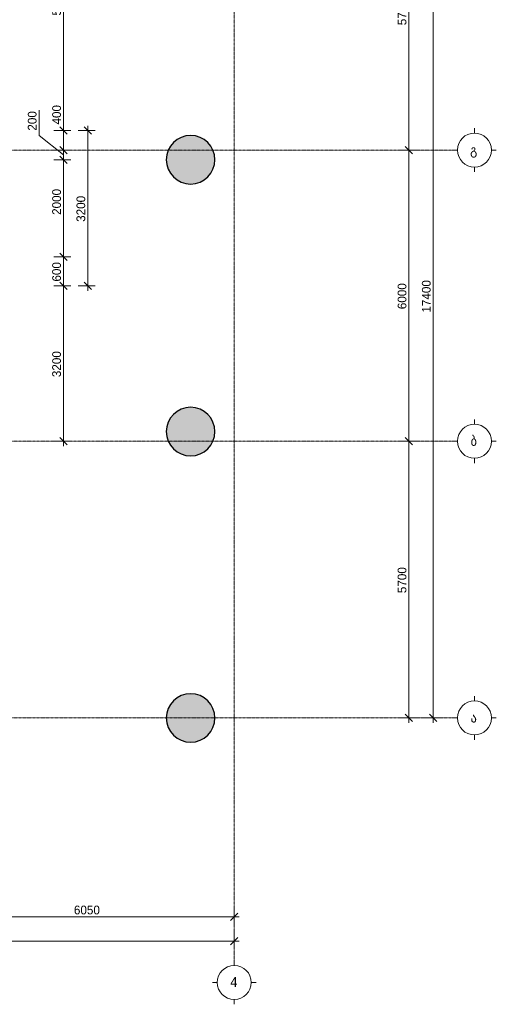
# Model space of a CAD drawing. Header units: millimetres. Extents: x -21500 to 4800, y -5900 to 28863.
# Tile 2 of 3: x -5021 to 4800, y -5900 to 14386. Entities that reach past the tile are written whole.
import ezdxf

# ---------------------------------------------------------------- set-up
doc = ezdxf.new("R2010")
doc.units = ezdxf.units.MM
doc.linetypes.add('StructuralPlan-B01$0$Grid Line', pattern=[22.225, 12.7, -3.175, 3.175, -3.175])
for name, color, linetype, lineweight in [('S - HATCH', 252, 'Continuous', 5), ('StructuralPlan-B01$0$A-010-D_DIM', 7, 'Continuous', 5), ('StructuralPlan-B01$0$A-010-D_DIM-100', 7, 'Continuous', 5), ('StructuralPlan-B01$0$S-280-M_COLUMN', 7, 'Continuous', 30), ('StructuralPlan-B01$0$S-280-M_COLUMN main', 7, 'Continuous', 30), ('StructuralPlan-B01$0$Z-030-M_GRID', 7, 'Continuous', 5), ('StructuralPlan-B01$0$Z-033_T_GRIDREF', 7, 'Continuous', 5)]:
    doc.layers.add(name, color=color, linetype=linetype, lineweight=lineweight)
doc.styles.add('StructuralPlan-B01$0$Cubicon', font='Cubicon.ttf', dxfattribs={"height": 200})
doc.styles.add('StructuralPlan-B01$0$Cubicon_1', font='Cubicon.ttf', dxfattribs={"height": 200})
doc.styles.add('StructuralPlan-B01$0$Cubicon_2', font='Cubicon.ttf', dxfattribs={"height": 180})
doc.dimstyles.new('StructuralPlan-B01$0$CUB_DIM_1_8', dxfattribs={"dimscale": 304.8, "dimtxt": 181.601257, "dimasz": 0.492126, "dimexe": 0.492126, "dimexo": 0.0625, "dimgap": 0, "dimtad": 1, "dimdec": 0, "dimzin": 0, "dimdsep": 46, "dimtxsty": 'StructuralPlan-B01$0$Cubicon_2', "dimblk1": 'StructuralPlan-B01$0$_Oblique', "dimblk2": 'StructuralPlan-B01$0$_Oblique', "dimsah": 1, "dimcen": 0.09, "dimdle": 0.328084, "dimazin": 0, "dimtfac": 1, "dimtdec": 4, "dimtix": 1, "dimtmove": 0, "dimatfit": 3, "dimfxl": 0.656168, "dimfxlon": 1, "dimtvp": 1, "dimtolj": 1, "dimtzin": 0, "dimarcsym": 2})
doc.dimstyles.new('StructuralPlan-B01$0$CUB_DIM_1_8_1', dxfattribs={"dimscale": 304.8, "dimtxt": 181.601257, "dimasz": 0.492126, "dimexe": 0.492126, "dimexo": 0.0625, "dimgap": 0, "dimtad": 1, "dimdec": 0, "dimzin": 0, "dimdsep": 46, "dimtxsty": 'StructuralPlan-B01$0$Cubicon_2', "dimblk1": 'StructuralPlan-B01$0$_Oblique', "dimblk2": 'StructuralPlan-B01$0$_Oblique', "dimsah": 1, "dimcen": 0.09, "dimdle": 0.328084, "dimazin": 0, "dimtfac": 1, "dimtdec": 4, "dimtix": 1, "dimtmove": 2, "dimatfit": 3, "dimfxl": 0.656168, "dimfxlon": 1, "dimtvp": 1, "dimtolj": 1, "dimtzin": 0, "dimarcsym": 2})
doc.dimstyles.new('StructuralPlan-B01$0$CUB_DIM_1_8_2', dxfattribs={"dimscale": 304.8, "dimtxt": 181.601257, "dimasz": 0.492126, "dimexe": 0.492126, "dimexo": 0.0625, "dimgap": 0, "dimtad": 1, "dimdec": 0, "dimzin": 0, "dimdsep": 46, "dimtxsty": 'StructuralPlan-B01$0$Cubicon_2', "dimblk1": 'StructuralPlan-B01$0$_Oblique', "dimblk2": 'StructuralPlan-B01$0$_Oblique', "dimsah": 1, "dimcen": 0.09, "dimdle": 0.328084, "dimazin": 0, "dimtfac": 1, "dimtdec": 4, "dimtix": 1, "dimtmove": 1, "dimatfit": 3, "dimfxl": 0.656168, "dimfxlon": 1, "dimtvp": 1, "dimtolj": 1, "dimtzin": 0, "dimarcsym": 2})

# ---------------------------------------------------------------- blocks, each defined once
blk = doc.blocks.new('StructuralPlan-B01$0$Grid - 00_CUB_ღერძის თავი-752507-B02')
at = {"layer": 'StructuralPlan-B01$0$Z-033_T_GRIDREF'}
for p, q in [((0, 3.5), (0, 4.5)), ((-3.5, 0), (-4.5, 0)), ((3.5, 0), (4.5, 0)), ((0, -3.5), (0, -4.5))]:
    blk.add_line(p, q, dxfattribs=at)
blk.add_circle((0, 0), 3.5, dxfattribs=at)
blk = doc.blocks.new('StructuralPlan-B01$0$DIMBLOCK1-B02')
at = {"layer": 'StructuralPlan-B01$0$A-010-D_DIM-100', "transparency": 16777216}
for p, q in [((3500, 17400), (3425, 17475)), ((3500, -100), (3500, 17500)), ((3500, 17400), (3300, 17400)), ((3500, 17400), (3575, 17325)), ((3500, 17400), (3650, 17400)), ((3500, 0), (3425, 75)), ((3500, 0), (3300, 0)), ((3500, 0), (3575, -75)), ((3500, 0), (3650, 0))]:
    blk.add_line(p, q, dxfattribs=at)
at = {"layer": 'StructuralPlan-B01$0$A-010-D_DIM-100', "color": 0, "transparency": 16777216, "insert": (3267, 8351), "char_height": 180, "width": 838.16, "attachment_point": 1, "rotation": 90, "line_spacing_factor": 0.931288, "style": 'StructuralPlan-B01$0$Cubicon_2'}
blk.add_mtext('17400', dxfattribs=at)
blk = doc.blocks.new('StructuralPlan-B01$0$_Oblique')
at = {"color": 0, "linetype": 'ByBlock', "lineweight": -2}
blk.add_line((-0.5, -0.5), (0.5, 0.5), dxfattribs=at)
blk = doc.blocks.new('StructuralPlan-B01$0$DIMBLOCK2-B02')
at = {"layer": 'StructuralPlan-B01$0$A-010-D_DIM-100', "transparency": 16777216}
for p, q in [((3000, 5700), (2800, 5700)), ((3000, 5700), (2925, 5775)), ((3000, -100), (3000, 5700)), ((3000, 5700), (3075, 5625)), ((3000, 5700), (3150, 5700)), ((3000, 0), (2925, 75)), ((3000, 0), (2800, 0)), ((3000, 0), (3075, -75)), ((3000, 0), (3150, 0))]:
    blk.add_line(p, q, dxfattribs=at)
at = {"layer": 'StructuralPlan-B01$0$A-010-D_DIM-100', "color": 0, "transparency": 16777216, "insert": (2767, 2571), "char_height": 180, "width": 670.53, "attachment_point": 1, "rotation": 90, "line_spacing_factor": 0.931288, "style": 'StructuralPlan-B01$0$Cubicon_2'}
blk.add_mtext('5700', dxfattribs=at)
blk = doc.blocks.new('StructuralPlan-B01$0$DIMBLOCK3-B02')
at = {"layer": 'StructuralPlan-B01$0$A-010-D_DIM-100', "transparency": 16777216}
for p, q in [((3000, 11700), (2925, 11775)), ((3000, 11700), (2800, 11700)), ((3000, 5700), (3000, 11700)), ((3000, 11700), (3075, 11625)), ((3000, 11700), (3150, 11700)), ((3000, 5700), (2800, 5700)), ((3000, 5700), (2925, 5775)), ((3000, 5700), (3075, 5625)), ((3000, 5700), (3150, 5700))]:
    blk.add_line(p, q, dxfattribs=at)
at = {"layer": 'StructuralPlan-B01$0$A-010-D_DIM-100', "color": 0, "transparency": 16777216, "insert": (2767, 8421), "char_height": 180, "width": 670.53, "attachment_point": 1, "rotation": 90, "line_spacing_factor": 0.931288, "style": 'StructuralPlan-B01$0$Cubicon_2'}
blk.add_mtext('6000', dxfattribs=at)
blk = doc.blocks.new('StructuralPlan-B01$0$DIMBLOCK4-B02')
at = {"layer": 'StructuralPlan-B01$0$A-010-D_DIM-100', "transparency": 16777216}
for p, q in [((3000, 17400), (2925, 17475)), ((3000, 11700), (3000, 17500)), ((3000, 17400), (2800, 17400)), ((3000, 17400), (3075, 17325)), ((3000, 17400), (3150, 17400)), ((3000, 11700), (2925, 11775)), ((3000, 11700), (2800, 11700)), ((3000, 11700), (3075, 11625)), ((3000, 11700), (3150, 11700))]:
    blk.add_line(p, q, dxfattribs=at)
at = {"layer": 'StructuralPlan-B01$0$A-010-D_DIM-100', "color": 0, "transparency": 16777216, "insert": (2767, 14271), "char_height": 180, "width": 670.53, "attachment_point": 1, "rotation": 90, "line_spacing_factor": 0.931288, "style": 'StructuralPlan-B01$0$Cubicon_2'}
blk.add_mtext('5700', dxfattribs=at)
blk = doc.blocks.new('StructuralPlan-B01$0$DIMBLOCK5-B02')
at = {"layer": 'StructuralPlan-B01$0$A-010-D_DIM-100', "transparency": 16777216}
for p, q in [((-16100, -4600), (-16100, -4400)), ((-600, -4600), (-600, -4400)), ((-16200, -4600), (-500, -4600)), ((-16100, -4600), (-16175, -4675)), ((-16100, -4600), (-16025, -4525)), ((-16100, -4600), (-16100, -4750)), ((-600, -4600), (-675, -4675)), ((-600, -4600), (-525, -4525)), ((-600, -4600), (-600, -4750))]:
    blk.add_line(p, q, dxfattribs=at)
at = {"layer": 'StructuralPlan-B01$0$A-010-D_DIM-100', "color": 0, "transparency": 16777216, "insert": (-8699, -4367), "char_height": 180, "width": 838.16, "attachment_point": 1, "line_spacing_factor": 0.931288, "style": 'StructuralPlan-B01$0$Cubicon_2'}
blk.add_mtext('15500', dxfattribs=at)
blk = doc.blocks.new('StructuralPlan-B01$0$DIMBLOCK8-B02')
at = {"layer": 'StructuralPlan-B01$0$A-010-D_DIM-100', "transparency": 16777216}
for p, q in [((-6650, -4100), (-6650, -3900)), ((-6650, -4100), (-6575, -4025)), ((-600, -4100), (-600, -3900)), ((-600, -4100), (-525, -4025)), ((-6650, -4100), (-6725, -4175)), ((-6650, -4100), (-500, -4100)), ((-6650, -4100), (-6650, -4250)), ((-600, -4100), (-675, -4175)), ((-600, -4100), (-600, -4250))]:
    blk.add_line(p, q, dxfattribs=at)
at = {"layer": 'StructuralPlan-B01$0$A-010-D_DIM-100', "color": 0, "transparency": 16777216, "insert": (-3904, -3867), "char_height": 180, "width": 670.53, "attachment_point": 1, "line_spacing_factor": 0.931288, "style": 'StructuralPlan-B01$0$Cubicon_2'}
blk.add_mtext('6050', dxfattribs=at)
blk = doc.blocks.new('StructuralPlan-B01$0$DIMBLOCK17-B02')
at = {"layer": 'StructuralPlan-B01$0$A-010-D_DIM-100', "transparency": 16777216}
for p, q in [((-4118, 8900), (-4193, 8975)), ((-4118, 8900), (-4318, 8900)), ((-4118, 5600), (-4118, 8900)), ((-4118, 8900), (-4043, 8825)), ((-4118, 8900), (-3968, 8900)), ((-4118, 5700), (-4318, 5700)), ((-4118, 5700), (-4193, 5775)), ((-4118, 5700), (-4043, 5625)), ((-4118, 5700), (-3968, 5700))]:
    blk.add_line(p, q, dxfattribs=at)
at = {"layer": 'StructuralPlan-B01$0$A-010-D_DIM-100', "color": 0, "transparency": 16777216, "insert": (-4351, 7021), "char_height": 180, "width": 670.53, "attachment_point": 1, "rotation": 90, "line_spacing_factor": 0.931288, "style": 'StructuralPlan-B01$0$Cubicon_2'}
blk.add_mtext('3200', dxfattribs=at)
blk = doc.blocks.new('StructuralPlan-B01$0$DIMBLOCK18-B02')
at = {"layer": 'StructuralPlan-B01$0$A-010-D_DIM-100', "transparency": 16777216}
for p, q in [((-4118, 9500), (-4193, 9575)), ((-4118, 9500), (-4318, 9500)), ((-4118, 8900), (-4118, 9500)), ((-4118, 9500), (-4043, 9425)), ((-4118, 9500), (-3968, 9500)), ((-4118, 8900), (-4193, 8975)), ((-4118, 8900), (-4318, 8900)), ((-4118, 8900), (-4043, 8825)), ((-4118, 8900), (-3968, 8900))]:
    blk.add_line(p, q, dxfattribs=at)
at = {"layer": 'StructuralPlan-B01$0$A-010-D_DIM-100', "color": 0, "transparency": 16777216, "insert": (-4351, 8990), "char_height": 180, "width": 502.9, "attachment_point": 1, "rotation": 90, "line_spacing_factor": 0.931288, "style": 'StructuralPlan-B01$0$Cubicon_2'}
blk.add_mtext('600', dxfattribs=at)
blk = doc.blocks.new('StructuralPlan-B01$0$DIMBLOCK19-B02')
at = {"layer": 'StructuralPlan-B01$0$A-010-D_DIM-100', "transparency": 16777216}
for p, q in [((-4118, 11500), (-4193, 11575)), ((-4118, 11500), (-4318, 11500)), ((-4118, 9500), (-4118, 11500)), ((-4118, 11500), (-4043, 11425)), ((-4118, 11500), (-3968, 11500)), ((-4118, 9500), (-4193, 9575)), ((-4118, 9500), (-4318, 9500)), ((-4118, 9500), (-4043, 9425)), ((-4118, 9500), (-3968, 9500))]:
    blk.add_line(p, q, dxfattribs=at)
at = {"layer": 'StructuralPlan-B01$0$A-010-D_DIM-100', "color": 0, "transparency": 16777216, "insert": (-4351, 10364), "char_height": 180, "width": 670.53, "attachment_point": 1, "rotation": 90, "line_spacing_factor": 0.931288, "style": 'StructuralPlan-B01$0$Cubicon_2'}
blk.add_mtext('2000', dxfattribs=at)
blk = doc.blocks.new('StructuralPlan-B01$0$DIMBLOCK20-B02')
at = {"layer": 'StructuralPlan-B01$0$A-010-D_DIM-100', "transparency": 16777216}
for p, q in [((-4621, 12519), (-4621, 12000)), ((-4621, 12000), (-4118, 11600)), ((-4118, 11700), (-4193, 11775)), ((-4118, 11700), (-4318, 11700)), ((-4118, 11500), (-4193, 11575)), ((-4118, 11500), (-4118, 11700)), ((-4118, 11700), (-4043, 11625)), ((-4118, 11700), (-3968, 11700)), ((-4118, 11500), (-4318, 11500)), ((-4118, 11500), (-4043, 11425)), ((-4118, 11500), (-3968, 11500))]:
    blk.add_line(p, q, dxfattribs=at)
at = {"layer": 'StructuralPlan-B01$0$A-010-D_DIM-100', "color": 0, "transparency": 16777216, "insert": (-4854, 12100), "char_height": 180, "width": 502.9, "attachment_point": 1, "rotation": 90, "line_spacing_factor": 0.931288, "style": 'StructuralPlan-B01$0$Cubicon_2'}
blk.add_mtext('200', dxfattribs=at)
blk = doc.blocks.new('StructuralPlan-B01$0$DIMBLOCK21-B02')
at = {"layer": 'StructuralPlan-B01$0$A-010-D_DIM-100', "transparency": 16777216}
for p, q in [((-4118, 12646), (-4118, 12126)), ((-4118, 12100), (-4193, 12175)), ((-4118, 12100), (-4318, 12100)), ((-4118, 12126), (-4118, 11900)), ((-4118, 11700), (-4118, 12100)), ((-4118, 12100), (-4043, 12025)), ((-4118, 12100), (-3968, 12100)), ((-4118, 11700), (-4193, 11775)), ((-4118, 11700), (-4318, 11700)), ((-4118, 11700), (-4043, 11625)), ((-4118, 11700), (-3968, 11700))]:
    blk.add_line(p, q, dxfattribs=at)
at = {"layer": 'StructuralPlan-B01$0$A-010-D_DIM-100', "color": 0, "transparency": 16777216, "insert": (-4351, 12226), "char_height": 180, "width": 502.9, "attachment_point": 1, "rotation": 90, "line_spacing_factor": 0.931288, "style": 'StructuralPlan-B01$0$Cubicon_2'}
blk.add_mtext('400', dxfattribs=at)
blk = doc.blocks.new('StructuralPlan-B01$0$DIMBLOCK22-B02')
at = {"layer": 'StructuralPlan-B01$0$A-010-D_DIM-100', "transparency": 16777216}
for p, q in [((-4118, 17400), (-4193, 17475)), ((-4118, 12100), (-4118, 17500)), ((-4118, 17400), (-4318, 17400)), ((-4118, 17400), (-4043, 17325)), ((-4118, 17400), (-3968, 17400)), ((-4118, 12100), (-4193, 12175)), ((-4118, 12100), (-4318, 12100)), ((-4118, 12100), (-4043, 12025)), ((-4118, 12100), (-3968, 12100))]:
    blk.add_line(p, q, dxfattribs=at)
at = {"layer": 'StructuralPlan-B01$0$A-010-D_DIM-100', "color": 0, "transparency": 16777216, "insert": (-4351, 14471), "char_height": 180, "width": 670.53, "attachment_point": 1, "rotation": 90, "line_spacing_factor": 0.931288, "style": 'StructuralPlan-B01$0$Cubicon_2'}
blk.add_mtext('5300', dxfattribs=at)
blk = doc.blocks.new('StructuralPlan-B01$0$DIMBLOCK29-B02')
at = {"layer": 'StructuralPlan-B01$0$A-010-D_DIM-100', "transparency": 16777216}
for p, q in [((-3618, 12100), (-3693, 12175)), ((-3618, 8800), (-3618, 12200)), ((-3618, 12100), (-3818, 12100)), ((-3618, 12100), (-3543, 12025)), ((-3618, 12100), (-3468, 12100)), ((-3618, 8900), (-3693, 8975)), ((-3618, 8900), (-3818, 8900)), ((-3618, 8900), (-3543, 8825)), ((-3618, 8900), (-3468, 8900))]:
    blk.add_line(p, q, dxfattribs=at)
at = {"layer": 'StructuralPlan-B01$0$A-010-D_DIM-100', "color": 0, "transparency": 16777216, "insert": (-3851, 10221), "char_height": 180, "width": 670.53, "attachment_point": 1, "rotation": 90, "line_spacing_factor": 0.931288, "style": 'StructuralPlan-B01$0$Cubicon_2'}
blk.add_mtext('3200', dxfattribs=at)
blk = doc.blocks.new('StructuralPlan-B01')
at = {"layer": 'StructuralPlan-B01$0$S-280-M_COLUMN main', "true_color": 0xa4a4a4}
for points in [[(-1500, 11000), (-1421.8, 11006.2), (-1345.5, 11024.5), (-1273, 11054.5), (-1206.1, 11095.5), (-1146.4, 11146.4), (-1095.5, 11206.1), (-1054.5, 11273), (-1024.5, 11345.5), (-1006.2, 11421.8), (-1000, 11500), (-1006.2, 11578.2), (-1024.5, 11654.5), (-1054.5, 11727), (-1095.5, 11793.9), (-1146.4, 11853.6), (-1206.1, 11904.5), (-1273, 11945.5), (-1345.5, 11975.5), (-1421.8, 11993.8), (-1500, 12000), (-1578.2, 11993.8), (-1654.5, 11975.5), (-1727, 11945.5), (-1793.9, 11904.5), (-1853.6, 11853.6), (-1904.5, 11793.9), (-1945.5, 11727), (-1975.5, 11654.5), (-1993.8, 11578.2), (-2000, 11500), (-1993.8, 11421.8), (-1975.5, 11345.5), (-1945.5, 11273), (-1904.5, 11206.1), (-1853.6, 11146.4), (-1793.9, 11095.5), (-1727, 11054.5), (-1654.5, 11024.5), (-1578.2, 11006.2)], [(-1500, 5400), (-1421.8, 5406.2), (-1345.5, 5424.5), (-1273, 5454.5), (-1206.1, 5495.5), (-1146.4, 5546.4), (-1095.5, 5606.1), (-1054.5, 5673), (-1024.5, 5745.5), (-1006.2, 5821.8), (-1000, 5900), (-1006.2, 5978.2), (-1024.5, 6054.5), (-1054.5, 6127), (-1095.5, 6193.9), (-1146.4, 6253.6), (-1206.1, 6304.5), (-1273, 6345.5), (-1345.5, 6375.5), (-1421.8, 6393.8), (-1500, 6400), (-1578.2, 6393.8), (-1654.5, 6375.5), (-1727, 6345.5), (-1793.9, 6304.5), (-1853.6, 6253.6), (-1904.5, 6193.9), (-1945.5, 6127), (-1975.5, 6054.5), (-1993.8, 5978.2), (-2000, 5900), (-1993.8, 5821.8), (-1975.5, 5745.5), (-1945.5, 5673), (-1904.5, 5606.1), (-1853.6, 5546.4), (-1793.9, 5495.5), (-1727, 5454.5), (-1654.5, 5424.5), (-1578.2, 5406.2)], [(-1500, -500), (-1421.8, -493.8), (-1345.5, -475.5), (-1273, -445.5), (-1206.1, -404.5), (-1146.4, -353.6), (-1095.5, -293.9), (-1054.5, -227), (-1024.5, -154.5), (-1006.2, -78.2), (-1000, 0), (-1006.2, 78.2), (-1024.5, 154.5), (-1054.5, 227), (-1095.5, 293.9), (-1146.4, 353.6), (-1206.1, 404.5), (-1273, 445.5), (-1345.5, 475.5), (-1421.8, 493.8), (-1500, 500), (-1578.2, 493.8), (-1654.5, 475.5), (-1727, 445.5), (-1793.9, 404.5), (-1853.6, 353.6), (-1904.5, 293.9), (-1945.5, 227), (-1975.5, 154.5), (-1993.8, 78.2), (-2000, 0), (-1993.8, -78.2), (-1975.5, -154.5), (-1945.5, -227), (-1904.5, -293.9), (-1853.6, -353.6), (-1793.9, -404.5), (-1727, -445.5), (-1654.5, -475.5), (-1578.2, -493.8)]]:
    blk.add_hatch(color=253, dxfattribs=at).paths.add_polyline_path(points)
at = {"layer": 'StructuralPlan-B01$0$S-280-M_COLUMN'}
for centre, start, end in [((-1500, 11500), 360, 180), ((-1500, 11500), 180, 360), ((-1500, 5900), 360, 180), ((-1500, 5900), 180, 360), ((-1500, 0), 360, 180), ((-1500, 0), 180, 360)]:
    blk.add_arc(centre, 500, start, end, dxfattribs=at)
at = {"layer": 'StructuralPlan-B01$0$Z-030-M_GRID', "linetype": 'StructuralPlan-B01$0$Grid Line'}
for p, q in [((-600, 22400), (-600, -5000)), ((3900, 11700), (-20600, 11700)), ((3900, 5700), (-20600, 5700)), ((3900, 0), (-20600, 0))]:
    blk.add_line(p, q, dxfattribs=at)
at = {"layer": 'StructuralPlan-B01$0$Z-033_T_GRIDREF', "xscale": 99.99999999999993, "yscale": 99.99999999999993, "zscale": 99.99999999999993}
for p, rotation in [((4350, 11700), 89.99999999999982), ((4350, 5700), 89.99999999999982), ((4350, 0), 89.99999999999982), ((-600, -5450), 180)]:
    blk.add_blockref('StructuralPlan-B01$0$Grid - 00_CUB_ღერძის თავი-752507-B02', p, dxfattribs=dict(at, rotation=rotation))
at = {"layer": 'StructuralPlan-B01$0$Z-033_T_GRIDREF', "char_height": 200, "attachment_point": 1}
for s, insert, width, style in [('\\fCubicon|b0|i0|c254|p2|;გ', (4260.1, 11807.1), 216.456, 'StructuralPlan-B01$0$Cubicon'), ('\\fCubicon|b0|i0|c254|p2|;ბ', (4270.1, 5807.1), 192.405, 'StructuralPlan-B01$0$Cubicon'), ('\\fCubicon|b0|i0|c254|p2|;ა', (4270.1, 107.1), 192.405, 'StructuralPlan-B01$0$Cubicon'), ('\\fCubicon|b0|i0|c204|p2|;4', (-682.4, -5340.2), 192.405, 'StructuralPlan-B01$0$Cubicon_1')]:
    blk.add_mtext(s, dxfattribs=dict(at, insert=insert, width=width, style=style))
at = {"layer": 'StructuralPlan-B01$0$A-010-D_DIM'}
for base, p1, p2, override, picture, middle in [((-4117.5, 17400), (-4317.5, 12100), (-4317.5, 17400), {"dimpost": '<>', "dimfxl": 5299.99987}, 'StructuralPlan-B01$0$DIMBLOCK22-B02', (-4209.5, 14750)), ((3000, 17400), (2800, 11700), (2800, 17400), {"dimpost": '<>', "dimfxl": 5699.999917}, 'StructuralPlan-B01$0$DIMBLOCK4-B02', (2908.2, 14550)), ((3500, 17400), (3300, 0), (3300, 17400), {"dimpost": '<>', "dimfxl": 17399.999996}, 'StructuralPlan-B01$0$DIMBLOCK1-B02', (3408.2, 8700)), ((-3617.5, 12100), (-3817.5, 8900), (-3817.5, 12100), {"dimpost": '<>', "dimfxl": 3199.999943}, 'StructuralPlan-B01$0$DIMBLOCK29-B02', (-3709.5, 10500)), ((3000, 11700), (2800, 5700), (2800, 11700), {"dimpost": '<>', "dimfxl": 6000}, 'StructuralPlan-B01$0$DIMBLOCK3-B02', (2908.2, 8700)), ((-4117.5, 9500), (-4317.5, 8900), (-4317.5, 9500), {"dimpost": '<>', "dimfxl": 600}, 'StructuralPlan-B01$0$DIMBLOCK18-B02', (-4209.4, 9200)), ((-4117.5, 8900), (-4317.5, 5700), (-4317.5, 8900), {"dimpost": '<>', "dimfxl": 3200.000103}, 'StructuralPlan-B01$0$DIMBLOCK17-B02', (-4209.5, 7300)), ((3000, 5700), (2800, 0), (2800, 5700), {"dimpost": '<>', "dimfxl": 5700.000079}, 'StructuralPlan-B01$0$DIMBLOCK2-B02', (2908.2, 2850))]:
    dim = blk.add_linear_dim(base=base, p1=p1, p2=p2, angle=90, dimstyle='StructuralPlan-B01$0$CUB_DIM_1_8', override=override, dxfattribs=at)
    dim.commit()
    dim.dimension.update_dxf_attribs({"geometry": picture, "text_midpoint": middle})
for base, p1, p2, dimstyle, override, picture, middle in [((-4117.5, 11700), (-4317.5, 11500), (-4317.5, 11700), 'StructuralPlan-B01$0$CUB_DIM_1_8_2', {"dimpost": '<>', "dimfxl": 199.999954}, 'StructuralPlan-B01$0$DIMBLOCK20-B02', (-4734.2, 12351.4)), ((-4117.5, 12100), (-4317.5, 11700), (-4317.5, 12100), 'StructuralPlan-B01$0$CUB_DIM_1_8_2', {"dimpost": '<>', "dimfxl": 400.000046}, 'StructuralPlan-B01$0$DIMBLOCK21-B02', (-4230.6, 12477.9)), ((-4117.5, 11500), (-4317.5, 9500), (-4317.5, 11500), 'StructuralPlan-B01$0$CUB_DIM_1_8_1', {"dimpost": '<>', "dimfxl": 1999.999943}, 'StructuralPlan-B01$0$DIMBLOCK19-B02', (-4230.6, 10698.9))]:
    dim = blk.add_linear_dim(base=base, p1=p1, p2=p2, angle=90, dimstyle=dimstyle, override=override, dxfattribs=at)
    dim.commit()
    dim.dimension.update_dxf_attribs({"geometry": picture, "text_midpoint": middle, "dimtype": 128, "text_rotation": 90})
for base, p1, p2, override, picture, middle in [((-600, -4100), (-6650, -3900), (-600, -3900), {"dimpost": '<>', "dimfxl": 6050}, 'StructuralPlan-B01$0$DIMBLOCK8-B02', (-3625, -4008.2)), ((-600, -4600), (-16100, -4400), (-600, -4400), {"dimpost": '<>', "dimfxl": 15500}, 'StructuralPlan-B01$0$DIMBLOCK5-B02', (-8350, -4508.2))]:
    dim = blk.add_linear_dim(base=base, p1=p1, p2=p2, dimstyle='StructuralPlan-B01$0$CUB_DIM_1_8', override=override, dxfattribs=at)
    dim.commit()
    dim.dimension.update_dxf_attribs({"geometry": picture, "text_midpoint": middle})

msp = doc.modelspace()

# ---------------------------------------------------------------- block references
at = {"layer": 'S - HATCH', "color": 1}
msp.add_blockref('StructuralPlan-B01', (0, 0), dxfattribs=at)

doc.saveas('drawing.dxf')
